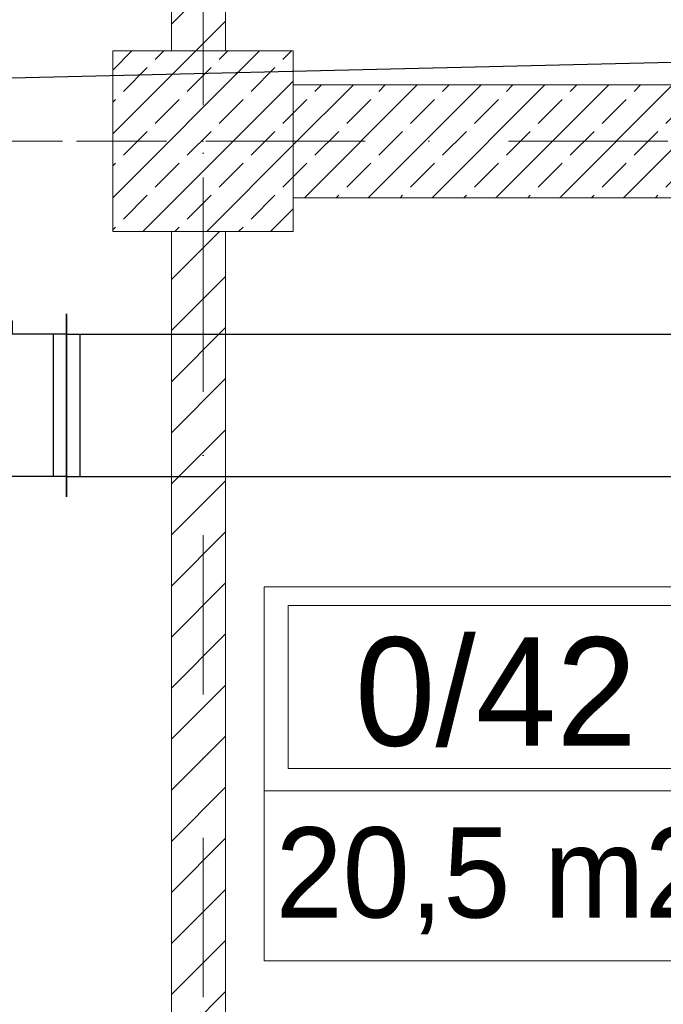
# Model space of a CAD drawing. Header units: millimetres. Extents: x -4612887 to -4536833, y -5457376 to -5415716.
# Tile 56 of 144: x -4587482 to -4586056, y -5443826 to -5441645. Entities that reach past the tile are written whole.
import ezdxf

# ---------------------------------------------------------------- set-up
doc = ezdxf.new("R2010")
doc.units = ezdxf.units.MM
doc.header["$MEASUREMENT"] = 0
doc.linetypes.add('Kropki i Kreski', pattern=[670.277762, 352.777767, -176.388884, 0, -141.111112])
doc.layers.get('0').update_dxf_attribs({"color": 8, "lineweight": 18})
for name, color, linetype, lineweight in [('FLUID-W1', 7, 'Continuous', 30), ('is_wnt_opis', 60, 'Continuous', 25), ('Osie', 8, 'Continuous', 18), ('Slupy', 8, 'Continuous', 18), ('Strefy', 8, 'Continuous', 18), ('Ściany wewnętrzne', 7, 'Continuous', 18)]:
    doc.layers.add(name, color=color, linetype=linetype, lineweight=lineweight)
doc.styles.add('GENERATED_STYLE_3', font='txt')
doc.styles.add('GENERATED_STYLE_4', font='txt')
pattern_1 = [(45, (-4559356.9, -5416807.61), (-56.56854, 56.56854), [])]
pattern_2 = [(45, (-4559356.9, -5416807.61), (-70.71068, 70.71068), []), (45, (-4559392.25, -5416772.26), (-70.71068, 70.71068), [75, -25])]

# ---------------------------------------------------------------- blocks, each defined once
blk = doc.blocks.new('*U798')
at = {"color": 32, "linetype": 'Continuous', "lineweight": -2}
for p, q in [((-200, -202.5), (-200, 202.5)), ((200, 202.5), (200, -202.5)), ((80, -187.5), (-80, -187.5))]:
    blk.add_line(p, q, dxfattribs=at)
at = {"color": 0, "linetype": 'ByBlock', "lineweight": -2}
for p, q in [((-200, 157.5), (200, 157.5)), ((-200, -157.5), (200, -157.5)), ((-80, -157.5), (-80, -187.5)), ((80, -187.5), (80, -157.5))]:
    blk.add_line(p, q, dxfattribs=at)
at = {"color": 7, "linetype": 'Continuous'}
for p, q in [((-170, -157.5), (-170, 157.5)), ((170, 157.5), (170, -157.5))]:
    blk.add_line(p, q, dxfattribs=at)
blk = doc.blocks.new('*U797')
at = {"color": 32, "linetype": 'Continuous', "lineweight": -2}
blk.add_line((-1334, -202.5), (-1334, 202.5), dxfattribs=at)
at = {"color": 0, "linetype": 'ByBlock', "lineweight": -2}
for p, q in [((-1334, 157.5), (1334, 157.5)), ((-1334, -157.5), (1334, -157.5))]:
    blk.add_line(p, q, dxfattribs=at)
at = {"color": 7, "linetype": 'Continuous'}
blk.add_line((-1304, -157.5), (-1304, 157.5), dxfattribs=at)

msp = doc.modelspace()

# ---------------------------------------------------------------- hatches: boundary and pattern name
at = {"layer": 'Slupy', "linetype": 'Continuous'}
h = msp.add_hatch(dxfattribs=at)
h.set_pattern_fill('BETON_ZBROJONY', color=8, style=0, pattern_type=2)
h.set_pattern_definition(pattern_2)
h.paths.add_polyline_path([(-4587275.7, -5442114.1), (-4586875.7, -5442114.1), (-4586875.7, -5441714.1), (-4587275.7, -5441714.1)])
at = {"layer": 'Ściany wewnętrzne', "linetype": 'Continuous'}
h = msp.add_hatch(dxfattribs=at)
h.set_pattern_fill('BLOCZKI_CERAMICZNE', color=8, style=0, pattern_type=2)
h.set_pattern_definition(pattern_1)
h.paths.add_polyline_path([(-4587145.7, -5441714.1), (-4587025.7, -5441714.1), (-4587025.7, -5438414.1), (-4587145.7, -5438534.1)])
h = msp.add_hatch(dxfattribs=at)
h.set_pattern_fill('BETON_ZBROJONY', color=8, style=0, pattern_type=2)
h.set_pattern_definition(pattern_2)
h.paths.add_polyline_path([(-4584245.7, -5441789.1), (-4586875.7, -5441789.1), (-4586875.7, -5442039.1), (-4584245.7, -5442039.1), (-4584245.7, -5441939.1)])
h = msp.add_hatch(dxfattribs=at)
h.set_pattern_fill('BLOCZKI_CERAMICZNE', color=8, style=0, pattern_type=2)
h.set_pattern_definition(pattern_1)
h.paths.add_polyline_path([(-4587145.7, -5445144.1), (-4587025.7, -5445264.1), (-4587025.7, -5442114.1), (-4587145.7, -5442114.1)])

# ---------------------------------------------------------------- linework, layer by layer
at = {"layer": 'is_wnt_opis', "color": 2}
msp.add_line((-4587978.3, -5441785.2), (-4585975.2, -5441737.2), dxfattribs=at)
at = {"layer": 'Osie', "color": 8, "linetype": 'Kropki i Kreski'}
for p, q in [((-4587075.7, -5455206.5), (-4587075.7, -5416506)), ((-4551857, -5441914.1), (-4607179.5, -5441914.1))]:
    msp.add_line(p, q, dxfattribs=at)
at = {"layer": 'Slupy', "color": 8, "linetype": 'Continuous'}
for p, q in [((-4587075.7, -5441834.1), (-4587075.7, -5441634.1)), ((-4587155.7, -5441914.1), (-4587355.7, -5441914.1)), ((-4586995.7, -5441914.1), (-4586795.7, -5441914.1)), ((-4587075.7, -5441994.1), (-4587075.7, -5442194.1))]:
    msp.add_line(p, q, dxfattribs=at)
at = {"layer": 'Slupy', "color": 8, "linetype": 'Continuous', "flags": 128}
msp.add_lwpolyline([(-4587275.7, -5442114.1), (-4586875.7, -5442114.1), (-4586875.7, -5441714.1), (-4587275.7, -5441714.1)], close=True, dxfattribs=at)
at = {"layer": 'Slupy', "color": 8, "linetype": 'Continuous'}
msp.add_point((-4587075.7, -5441914.1), dxfattribs=at)
at = {"layer": 'Strefy', "color": 8, "linetype": 'Continuous'}
for p, q in [((-4586940.6, -5442901.1), (-4582732.7, -5442901.1)), ((-4586940.6, -5443729.3), (-4586940.6, -5442901.1)), ((-4586887.2, -5442942.5), (-4585924.8, -5442942.5)), ((-4586887.2, -5443303.9), (-4586887.2, -5442942.5)), ((-4585924.8, -5443303.9), (-4586887.2, -5443303.9)), ((-4586940.6, -5443352.8), (-4582732.7, -5443352.8)), ((-4582732.7, -5443729.3), (-4586940.6, -5443729.3))]:
    msp.add_line(p, q, dxfattribs=at)
at = {"layer": 'Ściany wewnętrzne', "color": 8, "linetype": 'Continuous', "flags": 128}
for points in [[(-4587025.7, -5441714.1), (-4587025.7, -5438414.1)], [(-4587145.7, -5438534.1), (-4587145.7, -5441714.1)], [(-4584245.7, -5441789.1), (-4586875.7, -5441789.1)], [(-4586875.7, -5442039.1), (-4584245.7, -5442039.1)], [(-4587145.7, -5442114.1), (-4587145.7, -5445144.1)], [(-4587025.7, -5445144.1), (-4587025.7, -5442114.1)]]:
    msp.add_lwpolyline(points, dxfattribs=at)

# ---------------------------------------------------------------- block references
at = {"layer": 'FLUID-W1', "color": 32, "linetype": 'Continuous', "rotation": 180}
msp.add_blockref('*U798', (-4587578, -5442499.1), dxfattribs=at)
at = {"layer": 'FLUID-W1', "color": 32, "linetype": 'Continuous'}
msp.add_blockref('*U797', (-4586044, -5442499.1), dxfattribs=at)

# ---------------------------------------------------------------- texts
at = {"layer": 'Strefy', "color": 8, "linetype": 'Continuous', "attachment_point": 4}
for s, insert, char_height, style in [('{0/42}', (-4586739.2, -5443134.8), 240, 'GENERATED_STYLE_4'), ('{20,5 m2}', (-4586915.2, -5443552.4), 200, 'GENERATED_STYLE_3')]:
    msp.add_mtext(s, dxfattribs=dict(at, insert=insert, char_height=char_height, style=style))

doc.saveas('drawing.dxf')
